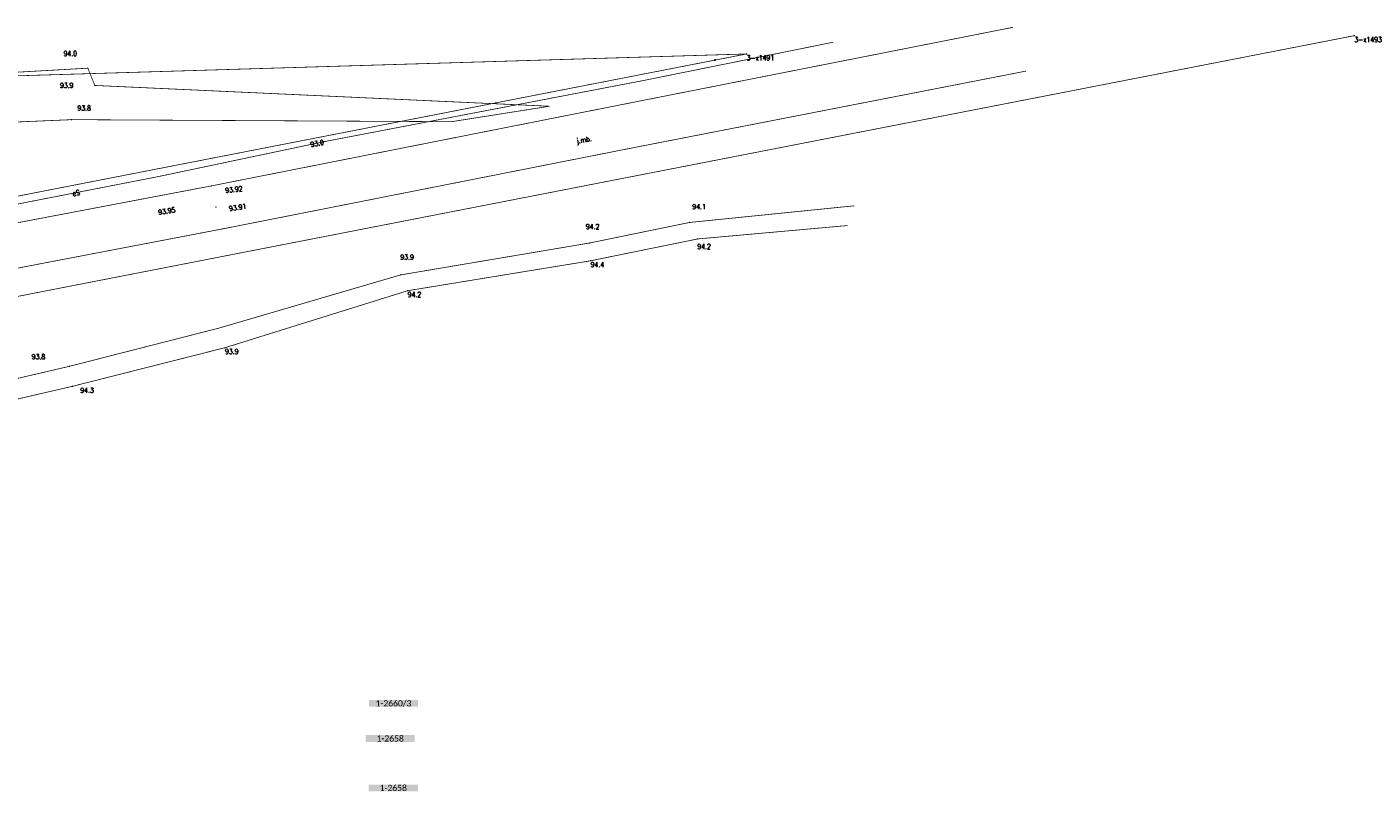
# Model space of a CAD drawing. Header units: metres. Extents: x 7542868 to 7543897, y 5828496 to 5830561.
# Tile 5 of 123: x 7543658 to 7543822, y 5829019 to 5829112. Entities that reach past the tile are written whole.
import ezdxf
from ezdxf.enums import TextEntityAlignment as Align

# ---------------------------------------------------------------- set-up
doc = ezdxf.new("R2010")
doc.units = ezdxf.units.M
doc.header["$MEASUREMENT"] = 0
for name, color, linetype in [('_nowe granice', 6, 'Continuous'), ('BDOT500_KTJZ_E_T_0', 7, 'Continuous'), ('BDOT500_KTJZ_L_0', 7, 'Continuous'), ('BDOT500_RTPW_T_0', 7, 'Continuous'), ('BDOT500_RTPW_T_1', 7, 'Continuous'), ('GESUT_SUPE_E_T_2', 7, 'Continuous'), ('GESUT_SUPE_L_2', 7, 'Continuous'), ('GESUT_SUTE_T_0', 7, 'Continuous'), ('GLOWNA_BAZA_DZIALKI', 7, 'Continuous'), ('GLOWNA_BAZA_NUMERY_PUNKTOW', 7, 'Continuous'), ('GLOWNA_BAZA_PUNKTY', 7, 'Continuous'), ('SZUMIN_511-1_DROGA_POM_UZUPEL__', 7, 'Continuous')]:
    doc.layers.add(name, color=color, linetype=linetype)
doc.layers.add('Numery_dzialek', color=7, linetype='Continuous', lineweight=13)
doc.styles.add('Legend', font='calibri.ttf')
doc.styles.add('STYL_ARIAL', font='simplex', dxfattribs={"width": 0.75, "oblique": 0.1})

# ---------------------------------------------------------------- blocks, each defined once
blk = doc.blocks.new('203')
at = {"color": 0}
blk.add_circle((0, 0), 0.05, dxfattribs=at)

msp = doc.modelspace()

# ---------------------------------------------------------------- linework, layer by layer
at = {"layer": 'BDOT500_KTJZ_L_0', "color": 7, "const_width": 0.09}
for points in [[(7543730.61, 5829102.43), (7543778.39, 5829111.87)], [(7543606.3325, 5829103.5184), (7543606.8351, 5829103.5469), (7543665.6258, 5829106.8855)], [(7543666.4706, 5829104.7811), (7543665.6258, 5829106.8855)], [(7543779.96, 5829106.53), (7543731.59, 5829097.09)], [(7543666.4706, 5829104.7811), (7543721.8867, 5829102.2466)], [(7543680.7, 5829092.54), (7543730.61, 5829102.43)], [(7543721.8867, 5829102.2466), (7543709.938, 5829100.3631)], [(7543663.6392, 5829100.6107), (7543651.2221, 5829100.079)], [(7543709.938, 5829100.3631), (7543663.6392, 5829100.6107)], [(7543731.59, 5829097.09), (7543682.07, 5829087.3)], [(7543624.58, 5829081.87), (7543680.7, 5829092.54)], [(7543759.0569, 5829090.1136), (7543738.978, 5829088.0835)], [(7543682.07, 5829087.3), (7543617.59, 5829074.96)], [(7543738.978, 5829088.0835), (7543726.7236, 5829085.5678)], [(7543739.9421, 5829086.0699), (7543758.2435, 5829087.7076)], [(7543726.8987, 5829083.4087), (7543739.9421, 5829086.0699)], [(7543726.7236, 5829085.5678), (7543703.7371, 5829081.6871)], [(7543704.6106, 5829079.7629), (7543726.8987, 5829083.4087)], [(7543703.7371, 5829081.6871), (7543681.5988, 5829075.202)], [(7543682.3456, 5829072.8168), (7543704.6106, 5829079.7629)], [(7543681.5988, 5829075.202), (7543663.3685, 5829070.5443)], [(7543663.7455, 5829068.1066), (7543682.3456, 5829072.8168)], [(7543663.3685, 5829070.5443), (7543616.7571, 5829059.6581)], [(7543617.0635, 5829057.3098), (7543663.7455, 5829068.1066)]]:
    msp.add_lwpolyline(points, dxfattribs=at)
at = {"layer": 'BDOT500_RTPW_T_0', "color": 7, "const_width": 0.075}
for points in [[(7543665.6708, 5829106.8855), (7543665.6576, 5829106.8537), (7543665.6258, 5829106.8405), (7543665.594, 5829106.8537), (7543665.5808, 5829106.8855), (7543665.594, 5829106.9173), (7543665.6258, 5829106.9305), (7543665.6576, 5829106.9173), (7543665.6708, 5829106.8855)], [(7543666.5156, 5829104.7811), (7543666.5024, 5829104.7493), (7543666.4706, 5829104.7361), (7543666.4387, 5829104.7493), (7543666.4256, 5829104.7811), (7543666.4387, 5829104.8129), (7543666.4706, 5829104.8261), (7543666.5024, 5829104.8129), (7543666.5156, 5829104.7811)], [(7543663.6842, 5829100.6107), (7543663.671, 5829100.5789), (7543663.6392, 5829100.5657), (7543663.6073, 5829100.5789), (7543663.5942, 5829100.6107), (7543663.6073, 5829100.6425), (7543663.6392, 5829100.6557), (7543663.671, 5829100.6425), (7543663.6842, 5829100.6107)], [(7543739.023, 5829088.0835), (7543739.0098, 5829088.0517), (7543738.978, 5829088.0385), (7543738.9461, 5829088.0517), (7543738.933, 5829088.0835), (7543738.9461, 5829088.1153), (7543738.978, 5829088.1285), (7543739.0098, 5829088.1153), (7543739.023, 5829088.0835)], [(7543739.9871, 5829086.0699), (7543739.974, 5829086.0381), (7543739.9421, 5829086.0249), (7543739.9103, 5829086.0381), (7543739.8971, 5829086.0699), (7543739.9103, 5829086.1017), (7543739.9421, 5829086.1149), (7543739.974, 5829086.1017), (7543739.9871, 5829086.0699)], [(7543726.7686, 5829085.5678), (7543726.7554, 5829085.5359), (7543726.7236, 5829085.5228), (7543726.6918, 5829085.5359), (7543726.6786, 5829085.5678), (7543726.6918, 5829085.5996), (7543726.7236, 5829085.6128), (7543726.7554, 5829085.5996), (7543726.7686, 5829085.5678)], [(7543726.9437, 5829083.4087), (7543726.9305, 5829083.3768), (7543726.8987, 5829083.3637), (7543726.8668, 5829083.3768), (7543726.8537, 5829083.4087), (7543726.8668, 5829083.4405), (7543726.8987, 5829083.4537), (7543726.9305, 5829083.4405), (7543726.9437, 5829083.4087)], [(7543703.7821, 5829081.6871), (7543703.7689, 5829081.6553), (7543703.7371, 5829081.6421), (7543703.7053, 5829081.6553), (7543703.6921, 5829081.6871), (7543703.7053, 5829081.7189), (7543703.7371, 5829081.7321), (7543703.7689, 5829081.7189), (7543703.7821, 5829081.6871)], [(7543704.6556, 5829079.7629), (7543704.6424, 5829079.7311), (7543704.6106, 5829079.7179), (7543704.5788, 5829079.7311), (7543704.5656, 5829079.7629), (7543704.5788, 5829079.7947), (7543704.6106, 5829079.8079), (7543704.6424, 5829079.7947), (7543704.6556, 5829079.7629)], [(7543682.3906, 5829072.8168), (7543682.3774, 5829072.785), (7543682.3456, 5829072.7718), (7543682.3137, 5829072.785), (7543682.3006, 5829072.8168), (7543682.3137, 5829072.8486), (7543682.3456, 5829072.8618), (7543682.3774, 5829072.8486), (7543682.3906, 5829072.8168)], [(7543663.4135, 5829070.5443), (7543663.4003, 5829070.5125), (7543663.3685, 5829070.4993), (7543663.3367, 5829070.5125), (7543663.3235, 5829070.5443), (7543663.3367, 5829070.5761), (7543663.3685, 5829070.5893), (7543663.4003, 5829070.5761), (7543663.4135, 5829070.5443)], [(7543663.7905, 5829068.1066), (7543663.7773, 5829068.0747), (7543663.7455, 5829068.0616), (7543663.7137, 5829068.0747), (7543663.7005, 5829068.1066), (7543663.7137, 5829068.1384), (7543663.7455, 5829068.1516), (7543663.7773, 5829068.1384), (7543663.7905, 5829068.1066)]]:
    msp.add_lwpolyline(points, dxfattribs=at)
at = {"layer": 'BDOT500_RTPW_T_1', "color": 7, "const_width": 0.075}
for points in [[(7543680.745, 5829092.54), (7543680.7318, 5829092.5082), (7543680.7, 5829092.495), (7543680.6682, 5829092.5082), (7543680.655, 5829092.54), (7543680.6682, 5829092.5718), (7543680.7, 5829092.585), (7543680.7318, 5829092.5718), (7543680.745, 5829092.54)], [(7543681.275, 5829089.96), (7543681.2618, 5829089.9282), (7543681.23, 5829089.915), (7543681.1982, 5829089.9282), (7543681.185, 5829089.96), (7543681.1982, 5829089.9918), (7543681.23, 5829090.005), (7543681.2618, 5829089.9918), (7543681.275, 5829089.96)], [(7543682.115, 5829087.3), (7543682.1018, 5829087.2682), (7543682.07, 5829087.255), (7543682.0382, 5829087.2682), (7543682.025, 5829087.3), (7543682.0382, 5829087.3318), (7543682.07, 5829087.345), (7543682.1018, 5829087.3318), (7543682.115, 5829087.3)]]:
    msp.add_lwpolyline(points, dxfattribs=at)
at = {"layer": 'GESUT_SUPE_L_2', "color": 1, "const_width": 0.09}
for points in [[(7543756.46, 5829110.05), (7543733.33, 5829105.38)], [(7543733.33, 5829105.38), (7543694.37, 5829097.92)], [(7543694.37, 5829097.92), (7543674.21, 5829093.67)], [(7543674.21, 5829093.67), (7543643.75, 5829087.73)]]:
    msp.add_lwpolyline(points, dxfattribs=at)
at = {"layer": 'GESUT_SUTE_T_0', "color": 1, "const_width": 0.09}
msp.add_lwpolyline([(7543694.37, 5829097.9825), (7543694.4142, 5829097.9642), (7543694.4325, 5829097.92), (7543694.4142, 5829097.8758), (7543694.37, 5829097.8575), (7543694.3258, 5829097.8758), (7543694.3075, 5829097.92), (7543694.3258, 5829097.9642), (7543694.37, 5829097.9825)], dxfattribs=at)
at = {"layer": 'GLOWNA_BAZA_DZIALKI', "color": 92, "lineweight": 20, "const_width": 0.09}
for points in [[(7543819.98, 5829110.85), (7543368.66, 5829022.8)], [(7543366.05, 5829097.23), (7543745.91, 5829108.62)], [(7543368.23, 5829034.94), (7543745.91, 5829108.62)]]:
    msp.add_lwpolyline(points, dxfattribs=at)
at = {"layer": 'GLOWNA_BAZA_PUNKTY', "color": 7, "const_width": 0.09}
for points in [[(7543819.98, 5829110.895), (7543820.0118, 5829110.8818), (7543820.025, 5829110.85), (7543820.0118, 5829110.8182), (7543819.98, 5829110.805), (7543819.9482, 5829110.8182), (7543819.935, 5829110.85), (7543819.9482, 5829110.8818), (7543819.98, 5829110.895)], [(7543745.91, 5829108.665), (7543745.9418, 5829108.6518), (7543745.955, 5829108.62), (7543745.9418, 5829108.5882), (7543745.91, 5829108.575), (7543745.8782, 5829108.5882), (7543745.865, 5829108.62), (7543745.8782, 5829108.6518), (7543745.91, 5829108.665)]]:
    msp.add_lwpolyline(points, dxfattribs=at)
at = {"layer": 'SZUMIN_511-1_DROGA_POM_UZUPEL__', "color": 7, "const_width": 0.09}
for points in [[(7543819.98, 5829110.85), (7543368.66, 5829022.8)], [(7543368.23, 5829034.94), (7543745.91, 5829108.62)]]:
    msp.add_lwpolyline(points, dxfattribs=at)

# ---------------------------------------------------------------- block references
at = {"layer": '_nowe granice', "color": 6}
msp.add_blockref('203', (7543742.0621, 5829107.8819), dxfattribs=at)

# ---------------------------------------------------------------- texts
at = {"layer": 'BDOT500_KTJZ_E_T_0', "color": 7, "style": 'STYL_ARIAL', "width": 0.75}
msp.add_text('j.mb.', height=0.625, rotation=9.3416, dxfattribs=at).set_placement((7543726.1036, 5829098.1673), align=Align.MIDDLE_CENTER)
at = {"layer": 'BDOT500_RTPW_T_0', "color": 7, "style": 'STYL_ARIAL', "width": 0.75}
for s, p in [('94.0', (7543662.6653, 5829108.98)), ('93.9', (7543662.2207, 5829105.0969)), ('93.8', (7543664.3549, 5829102.3402)), ('94.1', (7543739.2986, 5829090.317)), ('94.2', (7543726.3226, 5829087.8887)), ('93.9', (7543703.7093, 5829084.1704)), ('94.2', (7543739.9057, 5829085.4604)), ('94.4', (7543726.8987, 5829083.2524)), ('94.2', (7543704.6106, 5829079.6066)), ('93.9', (7543682.3456, 5829072.6605)), ('93.8', (7543658.7863, 5829072.0291)), ('94.3', (7543664.7052, 5829067.9314))]:
    msp.add_text(s, height=0.625, dxfattribs=at).set_placement(p, align=Align.TOP_LEFT)
at = {"layer": 'BDOT500_RTPW_T_1', "color": 7, "style": 'STYL_ARIAL', "width": 0.75}
for s, rotation, p in [('93.92', 6.1799, (7543682.3341, 5829092.2956)), ('93.95', 8.3507, (7543674.1588, 5829089.6286)), ('93.91', 8.7751, (7543682.7857, 5829090.0734))]:
    msp.add_text(s, height=0.625, rotation=rotation, dxfattribs=at).set_placement(p, align=Align.TOP_LEFT)
at = {"layer": 'GESUT_SUPE_E_T_2', "color": 1, "style": 'STYL_ARIAL', "width": 0.75}
msp.add_text('eS', height=0.625, rotation=11.0348, dxfattribs=at).set_placement((7543664.1958, 5829091.6641), align=Align.MIDDLE_CENTER)
at = {"layer": 'GESUT_SUTE_T_0', "color": 1, "style": 'STYL_ARIAL', "width": 0.75}
msp.add_text('93.0', height=0.625, rotation=10.4368, dxfattribs=at).set_placement((7543694.3794, 5829097.8688), align=Align.MIDDLE_RIGHT)
at = {"layer": 'GLOWNA_BAZA_NUMERY_PUNKTOW', "color": 7, "style": 'STYL_ARIAL', "width": 0.75}
for s, p in [('3-x1493', (7543819.98, 5829110.6937)), ('3-x1491', (7543745.91, 5829108.4638))]:
    msp.add_text(s, height=0.625, dxfattribs=at).set_placement(p, align=Align.TOP_LEFT)
at = {"layer": 'Numery_dzialek', "color": 1, "linetype": 'Continuous', "insert": (7543702.8733, 5829029.8372), "char_height": 0.75, "width": 5.910946, "attachment_point": 2, "line_spacing_factor": 1.5, "style": 'Legend', "bg_fill": 1, "box_fill_scale": 1.05, "bg_fill_color": 2, "bg_fill_transparency": 0}
msp.add_mtext('1-2660/3', dxfattribs=at)
at = {"layer": 'Numery_dzialek', "color": 5, "linetype": 'Continuous', "char_height": 0.75, "width": 5.910946, "attachment_point": 2, "line_spacing_factor": 1.5, "style": 'Legend', "bg_fill": 1, "box_fill_scale": 1.05, "bg_fill_color": 2, "bg_fill_transparency": 0}
for insert in [(7543702.4702, 5829025.5576), (7543702.8472, 5829019.534)]:
    msp.add_mtext('1-2658', dxfattribs=dict(at, insert=insert))

doc.saveas('drawing.dxf')
